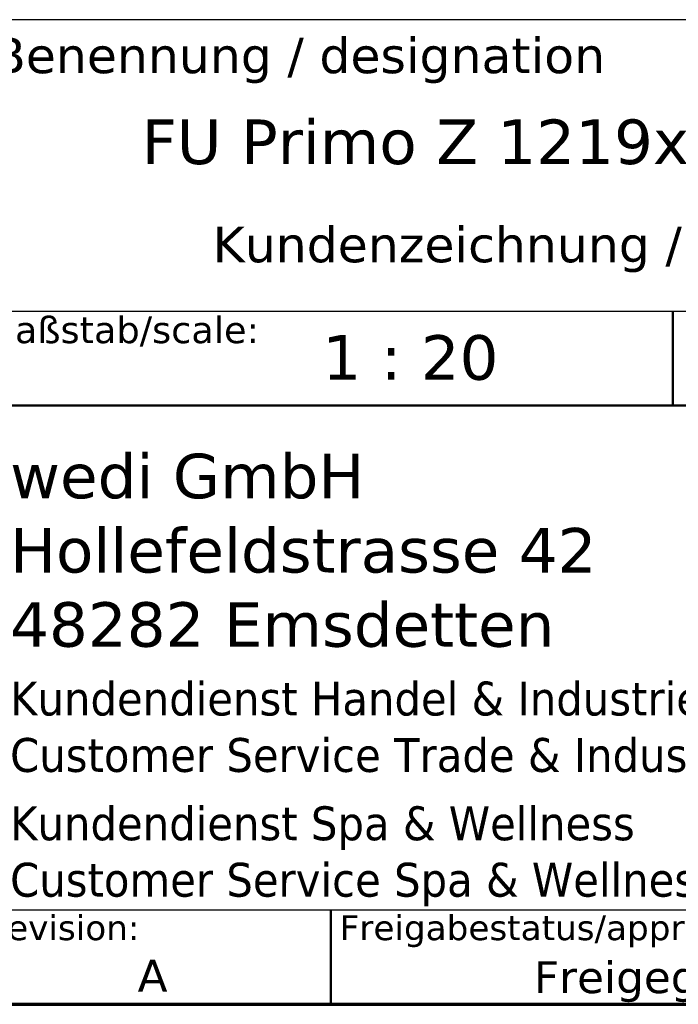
# Model space of a CAD drawing. Header units: millimetres. Extents: x -21336 to 21336, y -500 to 5820.
# Tile 3 of 26: x 2547 to 3286, y 120 to 1225. Entities that reach past the tile are written whole.
import ezdxf
from ezdxf.enums import TextEntityAlignment as Align

# ---------------------------------------------------------------- set-up
doc = ezdxf.new("R2010")
doc.units = ezdxf.units.MM
doc.header["$LTSCALE"] = 20
for name, color, linetype, lineweight in [('AM_BOR', 7, 'Continuous', 25), ('Rahmen (ISO)', 7, 'Continuous', 70), ('Titel (ISO)', 7, 'Continuous', 50)]:
    doc.layers.add(name, color=color, linetype=linetype, lineweight=lineweight)
doc.styles.add('Notiztext 3.5', font='verdana.ttf')
doc.styles.add('Pfeiltext', font='verdana.ttf')
doc.styles.get("Standard").update_dxf_attribs({"font": 'verdana.ttf'})
doc.styles.add('Textstil119', font='verdana.ttf')
doc.styles.add('Textstil121', font='verdana.ttf')
doc.styles.add('Textstil47', font='verdana.ttf')
doc.styles.add('Textstil48', font='verdana.ttf')
doc.styles.add('Textstil64', font='verdana.ttf', dxfattribs={"width": 0.800000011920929})
doc.styles.add('Textstil75', font='verdana.ttf')
doc.styles.add('Textstil82', font='verdana.ttf')

# ---------------------------------------------------------------- blocks, each defined once
blk = doc.blocks.new('Ränder Kopie von wedi_Zeichnungsrahmen')
at = {"layer": 'Rahmen (ISO)'}
blk.add_line((20, 6.000000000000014), (204.0000000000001, 6.000000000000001), dxfattribs=at)
blk = doc.blocks.new('Schriftfelder wedi Standard - Inch_Zoll ohne Toleranz')
at = {"layer": 'AM_BOR', "color": 7}
for p, q in [((-4.835435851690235, 53.99550874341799), (-188.8354355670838, 53.99550874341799)), ((-188.8354355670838, 37.64550874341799), (-4.835435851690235, 37.64550874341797)), ((-130.1354355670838, 4.045508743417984), (-4.835435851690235, 4.045508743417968)), ((-188.8354355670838, -1.254491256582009), (-4.835435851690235, -1.254491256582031))]:
    blk.add_line(p, q, dxfattribs=at)
at = {"layer": 'Titel (ISO)'}
for p, q in [((-44.83543585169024, 37.64550874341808), (-44.83543585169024, 32.33684717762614)), ((-84.03543585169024, 32.34550874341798), (-4.835435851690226, 32.34550874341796)), ((-64.03543585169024, 4.045508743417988), (-64.03543585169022, -1.254491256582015))]:
    blk.add_line(p, q, dxfattribs=at)
at = {"layer": 'AM_BOR', "color": 7, "style": 'Textstil48'}
blk.add_text('Benennung / designation', height=2.000000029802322, dxfattribs=at).set_placement((-83.03543585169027, 50.99550874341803))
at = {"layer": 'AM_BOR', "color": 7}
for tag, p, height, style in [('Zeichnungsnummer_001', (-173.2383905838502, 49.43305073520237), 3.00000011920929, 'Textstil75'), ('Artikelnummer_001', (-145.0642880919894, 44.44372461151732), 2.487309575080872, 'Textstil82')]:
    blk.add_attdef(tag, p, '', height=height, dxfattribs=dict(at, style=style))
blk.add_attdef('TITEL_001', (-74.65202397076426, 45.89550875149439), '', height=2.5, dxfattribs=at)
at = {"layer": 'AM_BOR', "color": 7, "style": 'Textstil82'}
blk.add_attdef('PROJEKT', text='', height=2.487309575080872, dxfattribs=at).set_placement((-144.8354355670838, 41.98281831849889), align=Align.TOP_LEFT)
at = {"layer": 'AM_BOR', "color": 7, "style": 'Textstil64', "width": 0.8}
for tag, p in [('ERSTELLUNGSDATUM_001', (-115.1472556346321, 28.69550873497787)), ('KONSTRUKTEUR_001', (-94.00716185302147, 28.67133143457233)), ('ERSTELLUNGSDATUM_001', (-115.3460467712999, 23.55467596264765)), ('KONSTRUKTEUR_001', (-94.00716185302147, 23.37133143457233))]:
    blk.add_attdef(tag, p, '', height=2.000000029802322, dxfattribs=at)
at = {"layer": 'AM_BOR', "color": 7, "style": 'Textstil64', "width": 0.7999999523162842}
for tag, p in [('KONTROLLDATUM', (-108.7354355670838, 19.09550874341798)), ('KONTROLLIERT_VON', (-92.73543585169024, 19.09550874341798))]:
    blk.add_attdef(tag, text='', height=2.000000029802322, dxfattribs=at).set_placement(p, align=Align.MIDDLE_CENTER)
at = {"layer": 'Titel (ISO)', "attachment_point": 1, "style": 'Notiztext 3.5'}
for s, insert, char_height in [('\\fVerdana|b0|i0;\\H1.5000;Maßstab/scale:', (-83.53543585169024, 37.34550874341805), 1.500000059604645), ('\\fVerdana|b0|i0;\\H1.4000;Revision:', (-83.53543585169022, 3.745508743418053), 1.400000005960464), ('\\fVerdana|b0|i0;\\H1.4000;Freigabestatus/approval status:', (-63.53543585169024, 3.745508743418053), 1.400000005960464)]:
    blk.add_mtext(s, dxfattribs=dict(at, insert=insert, char_height=char_height))
at = {"layer": 'Titel (ISO)', "color": 179, "true_color": 0x262659, "attachment_point": 4, "style": 'Pfeiltext'}
for s, insert, char_height, width, line_spacing_factor in [('\\fVerdana|b0|i0;\\H2.5000;wedi GmbH\\P\\fVerdana|b0|i0;\\H2.5000;Hollefeldstrasse 42\\P\\fVerdana|b0|i0;\\H2.5000;48282 Emsdetten', (-82.03543585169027, 24.20129111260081), 2.5, 33.30630943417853, 0.9995793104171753), ('\\fVerdana|b0|i0;\\W0.90;\\H1.9000;Kundendienst Handel & Industrie\\P\\fVerdana|b0|i0;\\W0.90;\\H1.9000;Customer Service Trade & Industy', (-82.03543585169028, 14.0490869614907), 1.899999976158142, 97.28764073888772, 0.9995792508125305), ('\\fVerdana|b0|i0;\\W0.90;\\H1.9000;Kundendienst Spa & Wellness\\P\\fVerdana|b0|i0;\\W0.90;\\H1.9000;Customer Service Spa & Wellness', (-82.03543585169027, 7.049086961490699), 1.899999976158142, 97.28764073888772, 0.9995792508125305)]:
    blk.add_mtext(s, dxfattribs=dict(at, insert=insert, char_height=char_height, width=width, line_spacing_factor=line_spacing_factor))
at = {"layer": 'Titel (ISO)', "color": 7, "style": 'Pfeiltext'}
blk.add_attdef('BESCHREIBUNG_001', (-70.66377724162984, 40.38459537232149), '', height=2.000000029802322, dxfattribs=at)
at = {"layer": 'Titel (ISO)'}
for tag, p, height, style in [('Anfänglicher_Ansichtsmaßstab_001', (-64.5021920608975, 33.79346040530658), 2.5, 'Textstil47'), ('REVISIONSNUMMER_001', (-74.87694023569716, -0.5444913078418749), 1.790000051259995, 'Textstil121'), ('STATUS_001', (-52.63301829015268, -0.6250352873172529), 1.790000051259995, 'Textstil121')]:
    blk.add_attdef(tag, p, '', height=height, dxfattribs=dict(at, style=style))
at = {"layer": 'Titel (ISO)', "style": 'Textstil47'}
blk.add_attdef('<MASSE3;>', text='', height=2.5, dxfattribs=at).set_placement((-26.83543585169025, 36.34550874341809), align=Align.TOP_LEFT)
at = {"layer": 'Titel (ISO)', "style": 'Textstil119'}
for tag, p in [('MATERIAL', (-159.8354355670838, 35.345508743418)), ('FIRMA', (-159.8354355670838, 24.74550874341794)), ('Bauvorhaben', (-159.8354355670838, 19.44550874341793))]:
    blk.add_attdef(tag, text='', height=1.889999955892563, dxfattribs=at).set_placement(p, align=Align.TOP_CENTER)

msp = doc.modelspace()

# ---------------------------------------------------------------- block references
at = {"xscale": 20, "yscale": 20, "zscale": 20}
msp.add_blockref('Ränder Kopie von wedi_Zeichnungsrahmen', (0, 0), dxfattribs=at)
ref = msp.add_blockref('Schriftfelder wedi Standard - Inch_Zoll ohne Toleranz', (4176.708717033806, 145.0898251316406), dxfattribs=dict(xscale=20, yscale=20, zscale=20))
ref.add_attrib('Anfänglicher_Ansichtsmaßstab_001', '1 : 20', (2886.664875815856, 820.9590332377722), dxfattribs={"layer": 'Titel (ISO)', "height": 50, "style": 'Textstil47'})
ref.add_attrib('BESCHREIBUNG_001', 'Kundenzeichnung / customer drawing', (2763.433172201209, 952.7817325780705), dxfattribs={"layer": 'Titel (ISO)', "color": 7, "height": 40.00000059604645, "style": 'Pfeiltext'})
ref.add_attrib('TITEL_001', 'FU Primo Z 1219x2134x50 mm US', (2683.668237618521, 1063.000000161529), dxfattribs={"layer": 'AM_BOR', "color": 7, "height": 50})
ref.add_attrib('REVISIONSNUMMER_001', 'A', (2679.169912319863, 134.1999989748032), dxfattribs={"layer": 'Titel (ISO)', "height": 35.80000102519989, "style": 'Textstil121'})
ref.add_attrib('STATUS_001', 'Freigegeben', (3124.048351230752, 132.5891193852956), dxfattribs={"layer": 'Titel (ISO)', "height": 35.80000102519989, "style": 'Textstil121'})

doc.saveas('drawing.dxf')
